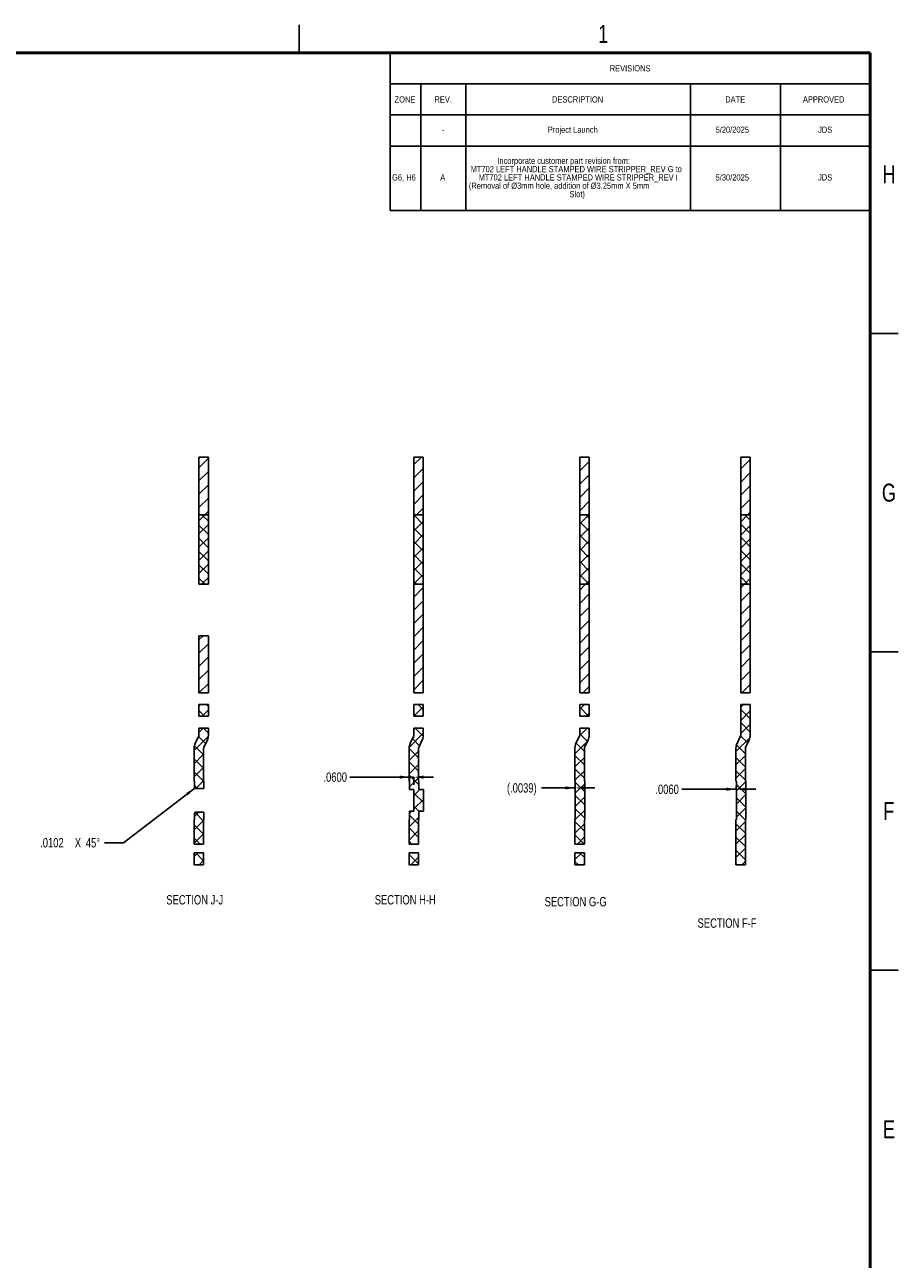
# Model space of a CAD drawing. Header units: inches. Extents: x -122 to 123, y -201 to 75.
# Tile 190 of 191: x 6 to 17, y 58 to 75. Entities that reach past the tile are written whole.
import ezdxf

# ---------------------------------------------------------------- set-up
doc = ezdxf.new("R2010")
doc.units = ezdxf.units.IN
doc.header["$MEASUREMENT"] = 0
doc.header["$PDSIZE"] = -1
doc.linetypes.add('PHANTOM', pattern=[0.5, 0.25, -0.05, 0.05, -0.05, 0.05, -0.05])
doc.layers.add('DIMENSIONS', color=171, linetype='Continuous')
doc.layers.add('REVISION', color=1, linetype='Continuous')
doc.layers.add('SECTION_VIEWS', color=7, linetype='PHANTOM', lineweight=35)
doc.styles.add('SLDTEXTSTYLE0', font='TXT', dxfattribs={"width": 0.75})
doc.dimstyles.new('SLDDIMSTYLE1', dxfattribs={"dimtxt": 0.125, "dimasz": 0.13, "dimexe": 0, "dimexo": 0.0625, "dimgap": 0.03125, "dimtad": 0, "dimtih": 1, "dimtoh": 1, "dimdec": 4, "dimrnd": 1e-09, "dimzin": 4, "dimdsep": 46, "dimtxsty": 'SLDTEXTSTYLE0', "dimsah": 1, "dimcen": 0.09, "dimadec": 0, "dimazin": 1, "dimtfac": 1, "dimtdec": 4, "dimtmove": 0, "dimatfit": 0, "dimfxl": 1, "dimfrac": 2, "dimtolj": 1, "dimtzin": 12, "dimarcsym": 0})
doc.dimstyles.new('SLDDIMSTYLE6', dxfattribs={"dimtxt": 0.125, "dimasz": 0.13, "dimexe": 0, "dimexo": 0.0625, "dimgap": 0.03125, "dimtad": 0, "dimtih": 1, "dimtoh": 1, "dimdec": 4, "dimrnd": 1e-09, "dimzin": 12, "dimdsep": 46, "dimtxsty": 'SLDTEXTSTYLE0', "dimsah": 1, "dimcen": 0.09, "dimadec": 0, "dimazin": 3, "dimtfac": 1, "dimtdec": 4, "dimtmove": 0, "dimatfit": 0, "dimfxl": 1, "dimfrac": 2, "dimtolj": 1, "dimtzin": 12, "dimarcsym": 0})
pattern_1 = [(45, (-47.69604, 40.83823), (-0.08838835, 0.08838835), [])]
pattern_2 = [(135, (-47.69604, 40.83823), (-0.08838835, -0.08838835), [])]

# ---------------------------------------------------------------- blocks, each defined once
blk = doc.blocks.new('SW_TABLEANNOTATION_0')
at = {"layer": 'REVISION', "color": 0}
for p, q in [((0, 0), (0, -0.415)), ((0, 0), (0.41, 0)), ((0.41, 0), (1.01, 0)), ((1.01, 0), (4.01, 0)), ((4.01, 0), (5.21, 0)), ((5.21, 0), (6.41, 0)), ((6.41, 0), (6.41, -0.415)), ((0, -0.415), (0, -0.83)), ((0, -0.415), (0.41, -0.415)), ((0.41, -0.415), (0.41, -0.83)), ((0.41, -0.415), (1.01, -0.415)), ((1.01, -0.415), (1.01, -0.83)), ((1.01, -0.415), (4.01, -0.415)), ((4.01, -0.415), (4.01, -0.83)), ((4.01, -0.415), (5.21, -0.415)), ((5.21, -0.415), (5.21, -0.83)), ((5.21, -0.415), (6.41, -0.415)), ((6.41, -0.415), (6.41, -0.83)), ((0, -0.83), (0.41, -0.83)), ((0, -0.83), (0, -1.245)), ((0.41, -0.83), (1.01, -0.83)), ((0.41, -0.83), (0.41, -1.245)), ((1.01, -0.83), (4.01, -0.83)), ((1.01, -0.83), (1.01, -1.245)), ((4.01, -0.83), (5.21, -0.83)), ((4.01, -0.83), (4.01, -1.245)), ((5.21, -0.83), (6.41, -0.83)), ((5.21, -0.83), (5.21, -1.245)), ((6.41, -0.83), (6.41, -1.245)), ((0, -1.245), (0, -2.104)), ((0, -1.245), (0.41, -1.245)), ((0.41, -1.245), (0.41, -2.104)), ((0.41, -1.245), (1.01, -1.245)), ((1.01, -1.245), (1.01, -2.104)), ((1.01, -1.245), (4.01, -1.245)), ((4.01, -1.245), (4.01, -2.104)), ((4.01, -1.245), (5.21, -1.245)), ((5.21, -1.245), (5.21, -2.104)), ((5.21, -1.245), (6.41, -1.245)), ((6.41, -1.245), (6.41, -2.104)), ((0, -2.104), (0.41, -2.104)), ((0.41, -2.104), (1.01, -2.104)), ((1.01, -2.104), (4.01, -2.104)), ((4.01, -2.104), (5.21, -2.104)), ((5.21, -2.104), (6.41, -2.104))]:
    blk.add_line(p, q, dxfattribs=at)
at = {"layer": 'REVISION', "color": 0, "attachment_point": 1, "style": 'SLDTEXTSTYLE0'}
for s, insert, char_height in [('REVISIONS', (2.932, -0.166), 0.0833), ('ZONE', (0.059, -0.581), 0.0833), ('REV.', (0.592, -0.581), 0.0833), ('DESCRIPTION', (2.161, -0.581), 0.08333), ('DATE', (4.474, -0.581), 0.0833), ('APPROVED', (5.511, -0.581), 0.0833), ('Project Launch', (2.105, -0.985), 0.08333), ('5/20/2025', (4.346, -0.985), 0.0833), ('JDS', (5.714, -0.985), 0.0833), ('-', (0.691, -0.985), 0.0833), ('Incorporate customer part revision from:', (1.431, -1.4), 0.08333), ('G6, H6', (0.026, -1.622), 0.0833), ('A', (0.669, -1.622), 0.0833), ('MT702 LEFT HANDLE STAMPED WIRE STRIPPER_REV G to', (1.074, -1.511), 0.08333), ('MT702 LEFT HANDLE STAMPED WIRE STRIPPER_REV I', (1.181, -1.622), 0.08333), ('5/30/2025', (4.346, -1.622), 0.0833), ('JDS', (5.714, -1.622), 0.0833), ('(Removal of Ø3mm hole, addition of Ø3.25mm X 5mm', (1.051, -1.733), 0.08333), ('Slot)', (2.395, -1.845), 0.0833)]:
    blk.add_mtext(s, dxfattribs=dict(at, insert=insert, char_height=char_height))
blk = doc.blocks.new('_D_22')
at = {"layer": 'Defpoints', "color": 0}
for p in [(12.862, 64.613), (12.866, 64.613), (12.866, 64.524), (12.866, 64.524)]:
    blk.add_point(p, dxfattribs=at)
at = {"layer": 'DIMENSIONS', "color": 0, "lineweight": -2}
for p, q in [((12.862, 64.524), (12.417, 64.524)), ((12.732, 64.524), (12.602, 64.524)), ((12.862, 64.55), (12.862, 64.524)), ((12.862, 64.524), (12.866, 64.524)), ((12.866, 64.524), (12.862, 64.524)), ((12.866, 64.55), (12.866, 64.524)), ((12.996, 64.524), (13.126, 64.524))]:
    blk.add_line(p, q, dxfattribs=at)
at = {"layer": 'DIMENSIONS', "color": 0}
for points in [[(12.732, 64.502), (12.732, 64.545), (12.862, 64.524)], [(12.996, 64.545), (12.996, 64.502), (12.866, 64.524)]]:
    blk.add_solid(points, dxfattribs=at)
at = {"layer": 'DIMENSIONS', "color": 0, "insert": (12.152, 64.586), "char_height": 0.125, "attachment_point": 2, "style": 'SLDTEXTSTYLE0'}
blk.add_mtext('\\A1;(.0039)', dxfattribs=at)
blk = doc.blocks.new('_D_23')
at = {"layer": 'Defpoints', "color": 0}
for p in [(10.652, 64.668), (10.652, 64.668), (10.652, 64.5), (10.712, 64.5)]:
    blk.add_point(p, dxfattribs=at)
at = {"layer": 'DIMENSIONS', "color": 0, "lineweight": -2}
for p, q in [((10.652, 64.668), (9.856, 64.668)), ((10.522, 64.668), (10.392, 64.668)), ((10.652, 64.563), (10.652, 64.668)), ((10.712, 64.668), (10.652, 64.668)), ((10.652, 64.668), (10.712, 64.668)), ((10.712, 64.563), (10.712, 64.668)), ((10.842, 64.668), (10.972, 64.668))]:
    blk.add_line(p, q, dxfattribs=at)
at = {"layer": 'DIMENSIONS', "color": 0}
for points in [[(10.522, 64.646), (10.522, 64.689), (10.652, 64.668)], [(10.842, 64.689), (10.842, 64.646), (10.712, 64.668)]]:
    blk.add_solid(points, dxfattribs=at)
at = {"layer": 'DIMENSIONS', "color": 0, "insert": (9.661, 64.73), "char_height": 0.125, "attachment_point": 2, "style": 'SLDTEXTSTYLE0'}
blk.add_mtext('\\A1;.0600', dxfattribs=at)
blk = doc.blocks.new('SW_CHAMFER_DIMENSION_0')
at = {"layer": 'DIMENSIONS', "color": 0}
for p, q in [((2.066, 0.827), (1.111, 0.099)), ((1.111, 0.099), (0.861, 0.099))]:
    blk.add_line(p, q, dxfattribs=at)
blk.add_solid([(2.066, 0.827), (1.951, 0.765), (1.975, 0.733)], dxfattribs=at)
at = {"layer": 'DIMENSIONS', "color": 0, "char_height": 0.125, "attachment_point": 1, "style": 'SLDTEXTSTYLE0'}
for s, insert in [('45°', (0.61, 0.161)), ('.0102', (0, 0.161)), ('X', (0.462, 0.161))]:
    blk.add_mtext(s, dxfattribs=dict(at, insert=insert))
blk = doc.blocks.new('_D_44')
at = {"layer": 'Defpoints', "color": 0}
for p in [(15.012, 64.613), (15.018, 64.613), (15.018, 64.506), (15.018, 64.506)]:
    blk.add_point(p, dxfattribs=at)
at = {"layer": 'DIMENSIONS', "color": 0, "lineweight": -2}
for p, q in [((15.012, 64.506), (14.287, 64.506)), ((14.882, 64.506), (14.752, 64.506)), ((15.012, 64.55), (15.012, 64.506)), ((15.012, 64.506), (15.018, 64.506)), ((15.018, 64.506), (15.012, 64.506)), ((15.018, 64.55), (15.018, 64.506)), ((15.148, 64.506), (15.278, 64.506))]:
    blk.add_line(p, q, dxfattribs=at)
at = {"layer": 'DIMENSIONS', "color": 0}
for points in [[(14.882, 64.484), (14.882, 64.528), (15.012, 64.506)], [(15.148, 64.528), (15.148, 64.484), (15.018, 64.506)]]:
    blk.add_solid(points, dxfattribs=at)
at = {"layer": 'DIMENSIONS', "color": 0, "insert": (14.092, 64.568), "char_height": 0.125, "attachment_point": 2, "style": 'SLDTEXTSTYLE0'}
blk.add_mtext('\\A1;.0060', dxfattribs=at)

msp = doc.modelspace()

# ---------------------------------------------------------------- hatches: boundary and pattern name
at = {"layer": 'SECTION_VIEWS', "linetype": 'Continuous', "lineweight": 18}
h = msp.add_hatch(dxfattribs=at)
h.set_pattern_fill('ANSI31', color=256, style=0)
h.set_pattern_definition(pattern_1)
h.paths.add_polyline_path([(7.96707, 68.94037), (7.84108, 68.94037), (7.84108, 68.16923), (7.96707, 68.16923)], flags=0)
h = msp.add_hatch(dxfattribs=at)
h.set_pattern_fill('ANSI31', color=256, style=0)
h.set_pattern_definition(pattern_1)
h.paths.add_polyline_path([(10.8369, 68.16923), (10.8369, 68.94037), (10.71092, 68.94037), (10.71092, 68.16923)], flags=0)
h = msp.add_hatch(dxfattribs=at)
h.set_pattern_fill('ANSI31', color=256, style=0)
h.set_pattern_definition(pattern_1)
h.paths.add_polyline_path([(13.05063, 68.16923), (13.05063, 68.94037), (12.92464, 68.94037), (12.92464, 68.16923)], flags=0)
h = msp.add_hatch(dxfattribs=at)
h.set_pattern_fill('ANSI31', color=256, style=0)
h.set_pattern_definition(pattern_1)
h.paths.add_polyline_path([(15.20072, 68.16923), (15.20072, 68.94037), (15.07473, 68.94037), (15.07473, 68.16923)], flags=0)
h = msp.add_hatch(dxfattribs=at)
h.set_pattern_fill('ANSI31', color=256, angle=90, style=0)
h.set_pattern_definition(pattern_2)
h.paths.add_polyline_path([(7.84108, 67.24288), (7.96707, 67.24288), (7.96707, 68.16923), (7.84108, 68.16923)], flags=0)
h = msp.add_hatch(dxfattribs=at)
h.set_pattern_fill('ANSI31', color=256, style=0)
h.set_pattern_definition(pattern_1)
h.paths.add_polyline_path([(7.84108, 67.24288), (7.96707, 67.24288), (7.96707, 68.16923), (7.84108, 68.16923)], flags=0)
h = msp.add_hatch(dxfattribs=at)
h.set_pattern_fill('ANSI31', color=256, angle=90, style=0)
h.set_pattern_definition(pattern_2)
h.paths.add_polyline_path([(10.71092, 68.16923), (10.71092, 67.24288), (10.8369, 67.24288), (10.8369, 68.16923)], flags=0)
h = msp.add_hatch(dxfattribs=at)
h.set_pattern_fill('ANSI31', color=256, style=0)
h.set_pattern_definition(pattern_1)
h.paths.add_polyline_path([(10.71092, 68.16923), (10.71092, 67.24288), (10.8369, 67.24288), (10.8369, 68.16923)], flags=0)
h = msp.add_hatch(dxfattribs=at)
h.set_pattern_fill('ANSI31', color=256, angle=90, style=0)
h.set_pattern_definition(pattern_2)
h.paths.add_polyline_path([(12.92464, 68.16923), (12.92464, 67.24288), (13.05063, 67.24288), (13.05063, 68.16923)], flags=0)
h = msp.add_hatch(dxfattribs=at)
h.set_pattern_fill('ANSI31', color=256, style=0)
h.set_pattern_definition(pattern_1)
h.paths.add_polyline_path([(12.92464, 68.16923), (12.92464, 67.24288), (13.05063, 67.24288), (13.05063, 68.16923)], flags=0)
h = msp.add_hatch(dxfattribs=at)
h.set_pattern_fill('ANSI31', color=256, angle=90, style=0)
h.set_pattern_definition(pattern_2)
h.paths.add_polyline_path([(15.07473, 68.16923), (15.07473, 67.24288), (15.20072, 67.24288), (15.20072, 68.16923)], flags=0)
h = msp.add_hatch(dxfattribs=at)
h.set_pattern_fill('ANSI31', color=256, style=0)
h.set_pattern_definition(pattern_1)
h.paths.add_polyline_path([(15.07473, 68.16923), (15.07473, 67.24288), (15.20072, 67.24288), (15.20072, 68.16923)], flags=0)
h = msp.add_hatch(dxfattribs=at)
h.set_pattern_fill('ANSI31', color=256, style=0)
h.set_pattern_definition(pattern_1)
h.paths.add_polyline_path([(10.8369, 67.24288), (10.71092, 67.24288), (10.71092, 65.79225), (10.8369, 65.79225)], flags=0)
h = msp.add_hatch(dxfattribs=at)
h.set_pattern_fill('ANSI31', color=256, style=0)
h.set_pattern_definition(pattern_1)
h.paths.add_polyline_path([(13.05063, 67.24288), (12.92464, 67.24288), (12.92464, 65.79225), (13.05063, 65.79225)], flags=0)
h = msp.add_hatch(dxfattribs=at)
h.set_pattern_fill('ANSI31', color=256, style=0)
h.set_pattern_definition(pattern_1)
h.paths.add_polyline_path([(15.20072, 67.24288), (15.07473, 67.24288), (15.07473, 65.79225), (15.20072, 65.79225)], flags=0)
h = msp.add_hatch(dxfattribs=at)
h.set_pattern_fill('ANSI31', color=256, style=0)
h.set_pattern_definition(pattern_1)
h.paths.add_polyline_path([(7.84108, 66.55524), (7.84108, 65.79225), (7.96707, 65.79225), (7.96707, 66.55524)], flags=0)
h = msp.add_hatch(dxfattribs=at)
h.set_pattern_fill('ANSI31', color=256, style=0)
h.set_pattern_definition(pattern_1)
h.paths.add_polyline_path([(7.96707, 65.48182), (7.96707, 65.63711), (7.84108, 65.63711), (7.84108, 65.48182)], flags=0)
h = msp.add_hatch(dxfattribs=at)
h.set_pattern_fill('ANSI31', color=256, angle=90, style=0)
h.set_pattern_definition(pattern_2)
h.paths.add_polyline_path([(7.96707, 65.48182), (7.96707, 65.63711), (7.84108, 65.63711), (7.84108, 65.48182)], flags=0)
h = msp.add_hatch(dxfattribs=at)
h.set_pattern_fill('ANSI31', color=256, style=0)
h.set_pattern_definition(pattern_1)
h.paths.add_polyline_path([(10.8369, 65.63711), (10.71092, 65.63711), (10.71092, 65.48182), (10.8369, 65.48182)], flags=0)
h = msp.add_hatch(dxfattribs=at)
h.set_pattern_fill('ANSI31', color=256, angle=90, style=0)
h.set_pattern_definition(pattern_2)
h.paths.add_polyline_path([(10.8369, 65.63711), (10.71092, 65.63711), (10.71092, 65.48182), (10.8369, 65.48182)], flags=0)
h = msp.add_hatch(dxfattribs=at)
h.set_pattern_fill('ANSI31', color=256, style=0)
h.set_pattern_definition(pattern_1)
h.paths.add_polyline_path([(13.05063, 65.63711), (12.92464, 65.63711), (12.92464, 65.48182), (13.05063, 65.48182)], flags=0)
h = msp.add_hatch(dxfattribs=at)
h.set_pattern_fill('ANSI31', color=256, angle=90, style=0)
h.set_pattern_definition(pattern_2)
h.paths.add_polyline_path([(13.05063, 65.63711), (12.92464, 65.63711), (12.92464, 65.48182), (13.05063, 65.48182)], flags=0)
h = msp.add_hatch(dxfattribs=at)
h.set_pattern_fill('ANSI31', color=256, style=0)
h.set_pattern_definition(pattern_1)
edge = h.paths.add_edge_path(flags=0)
edge.add_line((15.01174, 65.05569), (15.01174, 64.61275))
edge.add_line((15.01174, 64.61275), (15.01774, 64.61275))
edge.add_line((15.01774, 64.61275), (15.01774, 64.10094))
edge.add_line((15.01774, 64.10094), (15.01174, 64.10094))
edge.add_line((15.01174, 64.10094), (15.01174, 63.49729))
edge.add_line((15.01174, 63.49729), (15.13773, 63.49729))
edge.add_line((15.13773, 63.49729), (15.13773, 64.10094))
edge.add_line((15.13773, 64.10094), (15.14373, 64.10094))
edge.add_line((15.14373, 64.10094), (15.14373, 64.61275))
edge.add_line((15.14373, 64.61275), (15.13773, 64.61275))
edge.add_line((15.13773, 64.61275), (15.13773, 65.05569))
edge.add_arc((15.15741, 65.05569), 0.01969, 155, 180, ccw=False)
edge.add_line((15.13957, 65.06401), (15.18707, 65.16586))
edge.add_arc((15.05505, 65.22742), 0.14567, 335, 360)
edge.add_line((15.20072, 65.22742), (15.20072, 65.63711))
edge.add_line((15.20072, 65.63711), (15.07473, 65.63711))
edge.add_line((15.07473, 65.63711), (15.07473, 65.22742))
edge.add_arc((15.05505, 65.22742), 0.01969, 335, 360, ccw=False)
edge.add_line((15.07289, 65.2191), (15.02539, 65.11725))
edge.add_arc((15.15741, 65.05569), 0.14567, 155, 180)
h = msp.add_hatch(dxfattribs=at)
h.set_pattern_fill('ANSI31', color=256, angle=90, style=0)
h.set_pattern_definition(pattern_2)
edge = h.paths.add_edge_path(flags=0)
edge.add_line((15.01174, 65.05569), (15.01174, 64.61275))
edge.add_line((15.01174, 64.61275), (15.01774, 64.61275))
edge.add_line((15.01774, 64.61275), (15.01774, 64.10094))
edge.add_line((15.01774, 64.10094), (15.01174, 64.10094))
edge.add_line((15.01174, 64.10094), (15.01174, 63.49729))
edge.add_line((15.01174, 63.49729), (15.13773, 63.49729))
edge.add_line((15.13773, 63.49729), (15.13773, 64.10094))
edge.add_line((15.13773, 64.10094), (15.14373, 64.10094))
edge.add_line((15.14373, 64.10094), (15.14373, 64.61275))
edge.add_line((15.14373, 64.61275), (15.13773, 64.61275))
edge.add_line((15.13773, 64.61275), (15.13773, 65.05569))
edge.add_arc((15.15741, 65.05569), 0.01969, 155, 180, ccw=False)
edge.add_line((15.13957, 65.06401), (15.18707, 65.16586))
edge.add_arc((15.05505, 65.22742), 0.14567, 335, 360)
edge.add_line((15.20072, 65.22742), (15.20072, 65.63711))
edge.add_line((15.20072, 65.63711), (15.07473, 65.63711))
edge.add_line((15.07473, 65.63711), (15.07473, 65.22742))
edge.add_arc((15.05505, 65.22742), 0.01969, 335, 360, ccw=False)
edge.add_line((15.07289, 65.2191), (15.02539, 65.11725))
edge.add_arc((15.15741, 65.05569), 0.14567, 155, 180)
h = msp.add_hatch(dxfattribs=at)
h.set_pattern_fill('ANSI31', color=256, style=0)
h.set_pattern_definition(pattern_1)
edge = h.paths.add_edge_path(flags=0)
edge.add_arc((7.8214, 65.22742), 0.01969, 335, 360, ccw=False)
edge.add_line((7.83924, 65.2191), (7.79175, 65.11725))
edge.add_arc((7.92377, 65.05569), 0.14567, 155, 180)
edge.add_line((7.7781, 65.05569), (7.7781, 64.61275))
edge.add_line((7.7781, 64.61275), (7.78203, 64.61275))
edge.add_line((7.78203, 64.61275), (7.78203, 64.52544))
edge.add_line((7.78203, 64.52544), (7.79225, 64.51523))
edge.add_line((7.79225, 64.51523), (7.90802, 64.51523))
edge.add_line((7.90802, 64.51523), (7.90802, 64.61275))
edge.add_line((7.90802, 64.61275), (7.90408, 64.61275))
edge.add_line((7.90408, 64.61275), (7.90408, 65.05569))
edge.add_arc((7.92377, 65.05569), 0.01969, 155, 180, ccw=False)
edge.add_line((7.90593, 65.06401), (7.95342, 65.16586))
edge.add_arc((7.8214, 65.22742), 0.14567, 335, 360)
edge.add_line((7.96707, 65.22742), (7.96707, 65.32125))
edge.add_line((7.96707, 65.32125), (7.84108, 65.32125))
edge.add_line((7.84108, 65.32125), (7.84108, 65.22742))
h = msp.add_hatch(dxfattribs=at)
h.set_pattern_fill('ANSI31', color=256, angle=90, style=0)
h.set_pattern_definition(pattern_2)
edge = h.paths.add_edge_path(flags=0)
edge.add_arc((7.8214, 65.22742), 0.01969, 335, 360, ccw=False)
edge.add_line((7.83924, 65.2191), (7.79175, 65.11725))
edge.add_arc((7.92377, 65.05569), 0.14567, 155, 180)
edge.add_line((7.7781, 65.05569), (7.7781, 64.61275))
edge.add_line((7.7781, 64.61275), (7.78203, 64.61275))
edge.add_line((7.78203, 64.61275), (7.78203, 64.52544))
edge.add_line((7.78203, 64.52544), (7.79225, 64.51523))
edge.add_line((7.79225, 64.51523), (7.90802, 64.51523))
edge.add_line((7.90802, 64.51523), (7.90802, 64.61275))
edge.add_line((7.90802, 64.61275), (7.90408, 64.61275))
edge.add_line((7.90408, 64.61275), (7.90408, 65.05569))
edge.add_arc((7.92377, 65.05569), 0.01969, 155, 180, ccw=False)
edge.add_line((7.90593, 65.06401), (7.95342, 65.16586))
edge.add_arc((7.8214, 65.22742), 0.14567, 335, 360)
edge.add_line((7.96707, 65.22742), (7.96707, 65.32125))
edge.add_line((7.96707, 65.32125), (7.84108, 65.32125))
edge.add_line((7.84108, 65.32125), (7.84108, 65.22742))
h = msp.add_hatch(dxfattribs=at)
h.set_pattern_fill('ANSI31', color=256, style=0)
h.set_pattern_definition(pattern_1)
edge = h.paths.add_edge_path(flags=0)
edge.add_line((10.77785, 64.61275), (10.77392, 64.61275))
edge.add_line((10.77392, 64.61275), (10.77392, 65.05569))
edge.add_arc((10.7936, 65.05569), 0.01969, 155, 180, ccw=False)
edge.add_line((10.77576, 65.06401), (10.82326, 65.16586))
edge.add_arc((10.69123, 65.22742), 0.14567, 335, 360)
edge.add_line((10.8369, 65.22742), (10.8369, 65.32125))
edge.add_line((10.8369, 65.32125), (10.71092, 65.32125))
edge.add_line((10.71092, 65.32125), (10.71092, 65.22742))
edge.add_arc((10.69123, 65.22742), 0.01969, 335, 360, ccw=False)
edge.add_line((10.70908, 65.2191), (10.66158, 65.11725))
edge.add_arc((10.7936, 65.05569), 0.14567, 155, 180)
edge.add_line((10.64793, 65.05569), (10.64793, 64.61275))
edge.add_line((10.64793, 64.61275), (10.65187, 64.61275))
edge.add_line((10.65187, 64.61275), (10.65187, 64.50023))
edge.add_line((10.65187, 64.50023), (10.71187, 64.50023))
edge.add_line((10.71187, 64.50023), (10.71187, 64.21347))
edge.add_line((10.71187, 64.21347), (10.65187, 64.21347))
edge.add_line((10.65187, 64.21347), (10.65187, 64.10094))
edge.add_line((10.65187, 64.10094), (10.64793, 64.10094))
edge.add_line((10.64793, 64.10094), (10.64793, 63.77448))
edge.add_line((10.64793, 63.77448), (10.77392, 63.77448))
edge.add_line((10.77392, 63.77448), (10.77392, 64.10094))
edge.add_line((10.77392, 64.10094), (10.77785, 64.10094))
edge.add_line((10.77785, 64.10094), (10.77785, 64.21347))
edge.add_line((10.77785, 64.21347), (10.83785, 64.21347))
edge.add_line((10.83785, 64.21347), (10.83785, 64.50023))
edge.add_line((10.83785, 64.50023), (10.77785, 64.50023))
edge.add_line((10.77785, 64.50023), (10.77785, 64.61275))
h = msp.add_hatch(dxfattribs=at)
h.set_pattern_fill('ANSI31', color=256, angle=90, style=0)
h.set_pattern_definition(pattern_2)
edge = h.paths.add_edge_path(flags=0)
edge.add_line((10.77785, 64.61275), (10.77392, 64.61275))
edge.add_line((10.77392, 64.61275), (10.77392, 65.05569))
edge.add_arc((10.7936, 65.05569), 0.01969, 155, 180, ccw=False)
edge.add_line((10.77576, 65.06401), (10.82326, 65.16586))
edge.add_arc((10.69123, 65.22742), 0.14567, 335, 360)
edge.add_line((10.8369, 65.22742), (10.8369, 65.32125))
edge.add_line((10.8369, 65.32125), (10.71092, 65.32125))
edge.add_line((10.71092, 65.32125), (10.71092, 65.22742))
edge.add_arc((10.69123, 65.22742), 0.01969, 335, 360, ccw=False)
edge.add_line((10.70908, 65.2191), (10.66158, 65.11725))
edge.add_arc((10.7936, 65.05569), 0.14567, 155, 180)
edge.add_line((10.64793, 65.05569), (10.64793, 64.61275))
edge.add_line((10.64793, 64.61275), (10.65187, 64.61275))
edge.add_line((10.65187, 64.61275), (10.65187, 64.50023))
edge.add_line((10.65187, 64.50023), (10.71187, 64.50023))
edge.add_line((10.71187, 64.50023), (10.71187, 64.21347))
edge.add_line((10.71187, 64.21347), (10.65187, 64.21347))
edge.add_line((10.65187, 64.21347), (10.65187, 64.10094))
edge.add_line((10.65187, 64.10094), (10.64793, 64.10094))
edge.add_line((10.64793, 64.10094), (10.64793, 63.77448))
edge.add_line((10.64793, 63.77448), (10.77392, 63.77448))
edge.add_line((10.77392, 63.77448), (10.77392, 64.10094))
edge.add_line((10.77392, 64.10094), (10.77785, 64.10094))
edge.add_line((10.77785, 64.10094), (10.77785, 64.21347))
edge.add_line((10.77785, 64.21347), (10.83785, 64.21347))
edge.add_line((10.83785, 64.21347), (10.83785, 64.50023))
edge.add_line((10.83785, 64.50023), (10.77785, 64.50023))
edge.add_line((10.77785, 64.50023), (10.77785, 64.61275))
h = msp.add_hatch(dxfattribs=at)
h.set_pattern_fill('ANSI31', color=256, style=0)
h.set_pattern_definition(pattern_1)
edge = h.paths.add_edge_path(flags=0)
edge.add_line((12.86166, 65.05569), (12.86166, 64.61275))
edge.add_line((12.86166, 64.61275), (12.86559, 64.61275))
edge.add_line((12.86559, 64.61275), (12.86559, 64.10094))
edge.add_line((12.86559, 64.10094), (12.86166, 64.10094))
edge.add_line((12.86166, 64.10094), (12.86166, 63.77448))
edge.add_line((12.86166, 63.77448), (12.98764, 63.77448))
edge.add_line((12.98764, 63.77448), (12.98764, 64.10094))
edge.add_line((12.98764, 64.10094), (12.99158, 64.10094))
edge.add_line((12.99158, 64.10094), (12.99158, 64.61275))
edge.add_line((12.99158, 64.61275), (12.98764, 64.61275))
edge.add_line((12.98764, 64.61275), (12.98764, 65.05569))
edge.add_arc((13.00733, 65.05569), 0.01969, 155, 180, ccw=False)
edge.add_line((12.98949, 65.06401), (13.03698, 65.16586))
edge.add_arc((12.90496, 65.22742), 0.14567, 335, 360)
edge.add_line((13.05063, 65.22742), (13.05063, 65.32125))
edge.add_line((13.05063, 65.32125), (12.92464, 65.32125))
edge.add_line((12.92464, 65.32125), (12.92464, 65.22742))
edge.add_arc((12.90496, 65.22742), 0.01969, 335, 360, ccw=False)
edge.add_line((12.9228, 65.2191), (12.87531, 65.11725))
edge.add_arc((13.00733, 65.05569), 0.14567, 155, 180)
h = msp.add_hatch(dxfattribs=at)
h.set_pattern_fill('ANSI31', color=256, angle=90, style=0)
h.set_pattern_definition(pattern_2)
edge = h.paths.add_edge_path(flags=0)
edge.add_line((12.86166, 65.05569), (12.86166, 64.61275))
edge.add_line((12.86166, 64.61275), (12.86559, 64.61275))
edge.add_line((12.86559, 64.61275), (12.86559, 64.10094))
edge.add_line((12.86559, 64.10094), (12.86166, 64.10094))
edge.add_line((12.86166, 64.10094), (12.86166, 63.77448))
edge.add_line((12.86166, 63.77448), (12.98764, 63.77448))
edge.add_line((12.98764, 63.77448), (12.98764, 64.10094))
edge.add_line((12.98764, 64.10094), (12.99158, 64.10094))
edge.add_line((12.99158, 64.10094), (12.99158, 64.61275))
edge.add_line((12.99158, 64.61275), (12.98764, 64.61275))
edge.add_line((12.98764, 64.61275), (12.98764, 65.05569))
edge.add_arc((13.00733, 65.05569), 0.01969, 155, 180, ccw=False)
edge.add_line((12.98949, 65.06401), (13.03698, 65.16586))
edge.add_arc((12.90496, 65.22742), 0.14567, 335, 360)
edge.add_line((13.05063, 65.22742), (13.05063, 65.32125))
edge.add_line((13.05063, 65.32125), (12.92464, 65.32125))
edge.add_line((12.92464, 65.32125), (12.92464, 65.22742))
edge.add_arc((12.90496, 65.22742), 0.01969, 335, 360, ccw=False)
edge.add_line((12.9228, 65.2191), (12.87531, 65.11725))
edge.add_arc((13.00733, 65.05569), 0.14567, 155, 180)
h = msp.add_hatch(dxfattribs=at)
h.set_pattern_fill('ANSI31', color=256, style=0)
h.set_pattern_definition(pattern_1)
h.paths.add_polyline_path([(7.79225, 64.19847), (7.78203, 64.18825), (7.78203, 64.10094), (7.7781, 64.10094), (7.7781, 63.77448), (7.90408, 63.77448), (7.90408, 64.10094), (7.90802, 64.10094), (7.90802, 64.19847)], flags=0)
h = msp.add_hatch(dxfattribs=at)
h.set_pattern_fill('ANSI31', color=256, angle=90, style=0)
h.set_pattern_definition(pattern_2)
h.paths.add_polyline_path([(7.79225, 64.19847), (7.78203, 64.18825), (7.78203, 64.10094), (7.7781, 64.10094), (7.7781, 63.77448), (7.90408, 63.77448), (7.90408, 64.10094), (7.90802, 64.10094), (7.90802, 64.19847)], flags=0)
h = msp.add_hatch(dxfattribs=at)
h.set_pattern_fill('ANSI31', color=256, style=0)
h.set_pattern_definition(pattern_1)
h.paths.add_polyline_path([(7.90408, 63.65647), (7.7781, 63.65647), (7.7781, 63.49729), (7.90408, 63.49729)], flags=0)
h = msp.add_hatch(dxfattribs=at)
h.set_pattern_fill('ANSI31', color=256, angle=90, style=0)
h.set_pattern_definition(pattern_2)
h.paths.add_polyline_path([(7.90408, 63.65647), (7.7781, 63.65647), (7.7781, 63.49729), (7.90408, 63.49729)], flags=0)
h = msp.add_hatch(dxfattribs=at)
h.set_pattern_fill('ANSI31', color=256, style=0)
h.set_pattern_definition(pattern_1)
h.paths.add_polyline_path([(10.64793, 63.65647), (10.64793, 63.49729), (10.77392, 63.49729), (10.77392, 63.65647)], flags=0)
h = msp.add_hatch(dxfattribs=at)
h.set_pattern_fill('ANSI31', color=256, angle=90, style=0)
h.set_pattern_definition(pattern_2)
h.paths.add_polyline_path([(10.64793, 63.65647), (10.64793, 63.49729), (10.77392, 63.49729), (10.77392, 63.65647)], flags=0)
h = msp.add_hatch(dxfattribs=at)
h.set_pattern_fill('ANSI31', color=256, style=0)
h.set_pattern_definition(pattern_1)
h.paths.add_polyline_path([(12.86166, 63.65647), (12.86166, 63.49729), (12.98764, 63.49729), (12.98764, 63.65647)], flags=0)
h = msp.add_hatch(dxfattribs=at)
h.set_pattern_fill('ANSI31', color=256, angle=90, style=0)
h.set_pattern_definition(pattern_2)
h.paths.add_polyline_path([(12.86166, 63.65647), (12.86166, 63.49729), (12.98764, 63.49729), (12.98764, 63.65647)], flags=0)

# ---------------------------------------------------------------- linework, layer by layer
at = {"color": 7, "linetype": 'Continuous', "lineweight": 25}
for p, q in [((9.17896, 74.33823), (9.17896, 74.71323)), ((16.80396, 70.58823), (17.17896, 70.58823)), ((7.84108, 68.94037), (7.96707, 68.94037)), ((7.84108, 68.94037), (7.84108, 68.16923)), ((7.96707, 68.94037), (7.96707, 68.16923)), ((10.8369, 68.94037), (10.71092, 68.94037)), ((10.71092, 68.16923), (10.71092, 68.94037)), ((10.8369, 68.16923), (10.8369, 68.94037)), ((13.05063, 68.94037), (12.92464, 68.94037)), ((12.92464, 68.16923), (12.92464, 68.94037)), ((13.05063, 68.16923), (13.05063, 68.94037)), ((15.20072, 68.94037), (15.07473, 68.94037)), ((15.07473, 68.16923), (15.07473, 68.94037)), ((15.20072, 68.16923), (15.20072, 68.94037)), ((7.84108, 68.16923), (7.96707, 68.16923)), ((7.96707, 68.16923), (7.84108, 68.16923)), ((7.84108, 68.16923), (7.84108, 67.24288)), ((7.96707, 68.16923), (7.84108, 68.16923)), ((7.84108, 68.16923), (7.84108, 67.24288)), ((7.96707, 68.16923), (7.96707, 67.24288)), ((7.96707, 68.16923), (7.96707, 67.24288)), ((10.8369, 68.16923), (10.71092, 68.16923)), ((10.71092, 67.24288), (10.71092, 68.16923)), ((10.71092, 68.16923), (10.8369, 68.16923)), ((10.71092, 67.24288), (10.71092, 68.16923)), ((10.71092, 68.16923), (10.8369, 68.16923)), ((10.8369, 67.24288), (10.8369, 68.16923)), ((10.8369, 67.24288), (10.8369, 68.16923)), ((13.05063, 68.16923), (12.92464, 68.16923)), ((12.92464, 67.24288), (12.92464, 68.16923)), ((12.92464, 68.16923), (13.05063, 68.16923)), ((12.92464, 67.24288), (12.92464, 68.16923)), ((12.92464, 68.16923), (13.05063, 68.16923)), ((13.05063, 67.24288), (13.05063, 68.16923)), ((13.05063, 67.24288), (13.05063, 68.16923)), ((15.20072, 68.16923), (15.07473, 68.16923)), ((15.07473, 67.24288), (15.07473, 68.16923)), ((15.07473, 68.16923), (15.20072, 68.16923)), ((15.07473, 67.24288), (15.07473, 68.16923)), ((15.07473, 68.16923), (15.20072, 68.16923)), ((15.20072, 67.24288), (15.20072, 68.16923)), ((15.20072, 67.24288), (15.20072, 68.16923)), ((7.96707, 67.24288), (7.84108, 67.24288)), ((7.96707, 67.24288), (7.84108, 67.24288)), ((10.71092, 67.24288), (10.8369, 67.24288)), ((10.71092, 65.79225), (10.71092, 67.24288)), ((10.71092, 67.24288), (10.8369, 67.24288)), ((10.71092, 67.24288), (10.8369, 67.24288)), ((10.8369, 65.79225), (10.8369, 67.24288)), ((12.92464, 67.24288), (13.05063, 67.24288)), ((12.92464, 65.79225), (12.92464, 67.24288)), ((12.92464, 67.24288), (13.05063, 67.24288)), ((12.92464, 67.24288), (13.05063, 67.24288)), ((13.05063, 65.79225), (13.05063, 67.24288)), ((15.07473, 67.24288), (15.20072, 67.24288)), ((15.07473, 65.79225), (15.07473, 67.24288)), ((15.07473, 67.24288), (15.20072, 67.24288)), ((15.07473, 67.24288), (15.20072, 67.24288)), ((15.20072, 65.79225), (15.20072, 67.24288)), ((7.84108, 66.55524), (7.84108, 65.79225)), ((7.96707, 66.55524), (7.84108, 66.55524)), ((7.96707, 66.55524), (7.96707, 65.79225)), ((16.80396, 66.33823), (17.17896, 66.33823)), ((7.84108, 65.79225), (7.96707, 65.79225)), ((10.8369, 65.79225), (10.71092, 65.79225)), ((13.05063, 65.79225), (12.92464, 65.79225)), ((15.20072, 65.79225), (15.07473, 65.79225)), ((7.96707, 65.63711), (7.84108, 65.63711)), ((7.84108, 65.63711), (7.84108, 65.48182)), ((7.96707, 65.63711), (7.84108, 65.63711)), ((7.84108, 65.63711), (7.84108, 65.48182)), ((7.96707, 65.63711), (7.96707, 65.48182)), ((7.96707, 65.63711), (7.96707, 65.48182)), ((10.71092, 65.63711), (10.8369, 65.63711)), ((10.71092, 65.48182), (10.71092, 65.63711)), ((10.71092, 65.63711), (10.8369, 65.63711)), ((10.71092, 65.48182), (10.71092, 65.63711)), ((10.8369, 65.48182), (10.8369, 65.63711)), ((10.8369, 65.48182), (10.8369, 65.63711)), ((12.92464, 65.63711), (13.05063, 65.63711)), ((12.92464, 65.48182), (12.92464, 65.63711)), ((12.92464, 65.63711), (13.05063, 65.63711)), ((12.92464, 65.48182), (12.92464, 65.63711)), ((13.05063, 65.48182), (13.05063, 65.63711)), ((13.05063, 65.48182), (13.05063, 65.63711)), ((15.07473, 65.63711), (15.20072, 65.63711)), ((15.07473, 65.22742), (15.07473, 65.63711)), ((15.07473, 65.63711), (15.20072, 65.63711)), ((15.07473, 65.22742), (15.07473, 65.63711)), ((15.20072, 65.22742), (15.20072, 65.63711)), ((15.20072, 65.22742), (15.20072, 65.63711)), ((7.96707, 65.48182), (7.84108, 65.48182)), ((7.96707, 65.48182), (7.84108, 65.48182)), ((10.71092, 65.48182), (10.8369, 65.48182)), ((10.71092, 65.48182), (10.8369, 65.48182)), ((12.92464, 65.48182), (13.05063, 65.48182)), ((12.92464, 65.48182), (13.05063, 65.48182)), ((7.84108, 65.32125), (7.96707, 65.32125)), ((7.84108, 65.32125), (7.84108, 65.22742)), ((7.84108, 65.32125), (7.96707, 65.32125)), ((7.84108, 65.32125), (7.84108, 65.22742)), ((7.96707, 65.32125), (7.96707, 65.22742)), ((7.96707, 65.32125), (7.96707, 65.22742)), ((10.8369, 65.32125), (10.71092, 65.32125)), ((10.71092, 65.22742), (10.71092, 65.32125)), ((10.8369, 65.32125), (10.71092, 65.32125)), ((10.71092, 65.22742), (10.71092, 65.32125)), ((10.8369, 65.22742), (10.8369, 65.32125)), ((10.8369, 65.22742), (10.8369, 65.32125)), ((13.05063, 65.32125), (12.92464, 65.32125)), ((12.92464, 65.22742), (12.92464, 65.32125)), ((13.05063, 65.32125), (12.92464, 65.32125)), ((12.92464, 65.22742), (12.92464, 65.32125)), ((13.05063, 65.22742), (13.05063, 65.32125)), ((13.05063, 65.22742), (13.05063, 65.32125)), ((7.83924, 65.2191), (7.79175, 65.11725)), ((7.83924, 65.2191), (7.79175, 65.11725)), ((7.95342, 65.16586), (7.90593, 65.06401)), ((7.95342, 65.16586), (7.90593, 65.06401)), ((10.66158, 65.11725), (10.70908, 65.2191)), ((10.66158, 65.11725), (10.70908, 65.2191)), ((10.77576, 65.06401), (10.82326, 65.16586)), ((10.77576, 65.06401), (10.82326, 65.16586)), ((12.87531, 65.11725), (12.9228, 65.2191)), ((12.87531, 65.11725), (12.9228, 65.2191)), ((12.98949, 65.06401), (13.03698, 65.16586)), ((12.98949, 65.06401), (13.03698, 65.16586)), ((15.02539, 65.11725), (15.07289, 65.2191)), ((15.02539, 65.11725), (15.07289, 65.2191)), ((15.13957, 65.06401), (15.18707, 65.16586)), ((15.13957, 65.06401), (15.18707, 65.16586)), ((7.7781, 65.05569), (7.7781, 64.61275)), ((7.7781, 65.05569), (7.7781, 64.61275)), ((7.90408, 65.05569), (7.90408, 64.61275)), ((7.90408, 65.05569), (7.90408, 64.61275)), ((10.64793, 64.61275), (10.64793, 65.05569)), ((10.64793, 64.61275), (10.64793, 65.05569)), ((10.77392, 64.61275), (10.77392, 65.05569)), ((10.77392, 64.61275), (10.77392, 65.05569)), ((12.86166, 64.61275), (12.86166, 65.05569)), ((12.86166, 64.61275), (12.86166, 65.05569)), ((12.98764, 64.61275), (12.98764, 65.05569)), ((12.98764, 64.61275), (12.98764, 65.05569)), ((15.01174, 64.61275), (15.01174, 65.05569)), ((15.01174, 64.61275), (15.01174, 65.05569)), ((15.13773, 64.61275), (15.13773, 65.05569)), ((15.13773, 64.61275), (15.13773, 65.05569)), ((7.78203, 64.61275), (7.7781, 64.61275)), ((7.78203, 64.61275), (7.7781, 64.61275)), ((7.78203, 64.61275), (7.78203, 64.52544)), ((7.78203, 64.61275), (7.78203, 64.52544)), ((7.78203, 64.52544), (7.79225, 64.51523)), ((7.78203, 64.52544), (7.79225, 64.51523)), ((7.79225, 64.51523), (7.90802, 64.51523)), ((7.79225, 64.51523), (7.90802, 64.51523)), ((7.90408, 64.61275), (7.90802, 64.61275)), ((7.90408, 64.61275), (7.90802, 64.61275)), ((7.90802, 64.51523), (7.90802, 64.61275)), ((7.90802, 64.51523), (7.90802, 64.61275)), ((10.64793, 64.61275), (10.65187, 64.61275)), ((10.64793, 64.61275), (10.65187, 64.61275)), ((10.65187, 64.50023), (10.65187, 64.61275)), ((10.65187, 64.50023), (10.65187, 64.61275)), ((10.71187, 64.50023), (10.65187, 64.50023)), ((10.71187, 64.50023), (10.65187, 64.50023)), ((10.71187, 64.21347), (10.71187, 64.50023)), ((10.71187, 64.21347), (10.71187, 64.50023)), ((10.77785, 64.61275), (10.77392, 64.61275)), ((10.77785, 64.61275), (10.77392, 64.61275)), ((10.77785, 64.61275), (10.77785, 64.50023)), ((10.77785, 64.61275), (10.77785, 64.50023)), ((10.77785, 64.50023), (10.83785, 64.50023)), ((10.77785, 64.50023), (10.83785, 64.50023)), ((10.83785, 64.21347), (10.83785, 64.50023)), ((10.83785, 64.21347), (10.83785, 64.50023)), ((12.86166, 64.61275), (12.86559, 64.61275)), ((12.86166, 64.61275), (12.86559, 64.61275)), ((12.86559, 64.10094), (12.86559, 64.61275)), ((12.86559, 64.10094), (12.86559, 64.61275)), ((12.99158, 64.61275), (12.98764, 64.61275)), ((12.99158, 64.61275), (12.98764, 64.61275)), ((12.99158, 64.61275), (12.99158, 64.10094)), ((12.99158, 64.61275), (12.99158, 64.10094)), ((15.01174, 64.61275), (15.01774, 64.61275)), ((15.01174, 64.61275), (15.01774, 64.61275)), ((15.01774, 64.10094), (15.01774, 64.61275)), ((15.01774, 64.10094), (15.01774, 64.61275)), ((15.14373, 64.61275), (15.13773, 64.61275)), ((15.14373, 64.61275), (15.13773, 64.61275)), ((15.14373, 64.61275), (15.14373, 64.10094)), ((15.14373, 64.61275), (15.14373, 64.10094)), ((7.79225, 64.19847), (7.78203, 64.18825)), ((7.79225, 64.19847), (7.78203, 64.18825)), ((7.78203, 64.18825), (7.78203, 64.10094)), ((7.78203, 64.18825), (7.78203, 64.10094)), ((7.90802, 64.19847), (7.79225, 64.19847)), ((7.90802, 64.19847), (7.79225, 64.19847)), ((7.90802, 64.10094), (7.90802, 64.19847)), ((7.90802, 64.10094), (7.90802, 64.19847)), ((10.65187, 64.21347), (10.71187, 64.21347)), ((10.65187, 64.10094), (10.65187, 64.21347)), ((10.65187, 64.21347), (10.71187, 64.21347)), ((10.65187, 64.10094), (10.65187, 64.21347)), ((10.77785, 64.21347), (10.77785, 64.10094)), ((10.83785, 64.21347), (10.77785, 64.21347)), ((10.77785, 64.21347), (10.77785, 64.10094)), ((10.83785, 64.21347), (10.77785, 64.21347)), ((7.7781, 64.10094), (7.78203, 64.10094)), ((7.7781, 64.10094), (7.7781, 63.77448)), ((7.7781, 64.10094), (7.78203, 64.10094)), ((7.7781, 64.10094), (7.7781, 63.77448)), ((7.90408, 64.10094), (7.90408, 63.77448)), ((7.90802, 64.10094), (7.90408, 64.10094)), ((7.90408, 64.10094), (7.90408, 63.77448)), ((7.90802, 64.10094), (7.90408, 64.10094)), ((10.65187, 64.10094), (10.64793, 64.10094)), ((10.64793, 63.77448), (10.64793, 64.10094)), ((10.65187, 64.10094), (10.64793, 64.10094)), ((10.64793, 63.77448), (10.64793, 64.10094)), ((10.77392, 63.77448), (10.77392, 64.10094)), ((10.77392, 64.10094), (10.77785, 64.10094)), ((10.77392, 63.77448), (10.77392, 64.10094)), ((10.77392, 64.10094), (10.77785, 64.10094)), ((12.86559, 64.10094), (12.86166, 64.10094)), ((12.86166, 63.77448), (12.86166, 64.10094)), ((12.86559, 64.10094), (12.86166, 64.10094)), ((12.86166, 63.77448), (12.86166, 64.10094)), ((12.98764, 63.77448), (12.98764, 64.10094)), ((12.98764, 64.10094), (12.99158, 64.10094)), ((12.98764, 63.77448), (12.98764, 64.10094)), ((12.98764, 64.10094), (12.99158, 64.10094)), ((15.01774, 64.10094), (15.01174, 64.10094)), ((15.01174, 63.49729), (15.01174, 64.10094)), ((15.01774, 64.10094), (15.01174, 64.10094)), ((15.01174, 63.49729), (15.01174, 64.10094)), ((15.13773, 63.49729), (15.13773, 64.10094)), ((15.13773, 64.10094), (15.14373, 64.10094)), ((15.13773, 63.49729), (15.13773, 64.10094)), ((15.13773, 64.10094), (15.14373, 64.10094)), ((7.7781, 63.77448), (7.90408, 63.77448)), ((7.7781, 63.77448), (7.90408, 63.77448)), ((7.90408, 63.65647), (7.7781, 63.65647)), ((7.7781, 63.65647), (7.7781, 63.49729)), ((7.90408, 63.65647), (7.7781, 63.65647)), ((7.7781, 63.65647), (7.7781, 63.49729)), ((7.90408, 63.65647), (7.90408, 63.49729)), ((7.90408, 63.65647), (7.90408, 63.49729)), ((10.77392, 63.77448), (10.64793, 63.77448)), ((10.77392, 63.77448), (10.64793, 63.77448)), ((10.64793, 63.49729), (10.64793, 63.65647)), ((10.64793, 63.65647), (10.77392, 63.65647)), ((10.64793, 63.49729), (10.64793, 63.65647)), ((10.64793, 63.65647), (10.77392, 63.65647)), ((10.77392, 63.49729), (10.77392, 63.65647)), ((10.77392, 63.49729), (10.77392, 63.65647)), ((12.98764, 63.77448), (12.86166, 63.77448)), ((12.98764, 63.77448), (12.86166, 63.77448)), ((12.86166, 63.49729), (12.86166, 63.65647)), ((12.86166, 63.65647), (12.98764, 63.65647)), ((12.86166, 63.49729), (12.86166, 63.65647)), ((12.86166, 63.65647), (12.98764, 63.65647)), ((12.98764, 63.49729), (12.98764, 63.65647)), ((12.98764, 63.49729), (12.98764, 63.65647)), ((7.90408, 63.49729), (7.7781, 63.49729)), ((7.90408, 63.49729), (7.7781, 63.49729)), ((10.64793, 63.49729), (10.77392, 63.49729)), ((10.64793, 63.49729), (10.77392, 63.49729)), ((12.86166, 63.49729), (12.98764, 63.49729)), ((12.86166, 63.49729), (12.98764, 63.49729)), ((15.01174, 63.49729), (15.13773, 63.49729)), ((15.01174, 63.49729), (15.13773, 63.49729)), ((16.80396, 62.08823), (17.17896, 62.08823))]:
    msp.add_line(p, q, dxfattribs=at)
at = {"color": 7, "linetype": 'Continuous', "lineweight": 50}
for p, q in [((-47.19604, 74.33823), (16.80396, 74.33823)), ((16.80396, 74.33823), (16.80396, 41.33823))]:
    msp.add_line(p, q, dxfattribs=at)
at = {"color": 7, "linetype": 'Continuous', "lineweight": 25}
for centre, radius, start, end in [((7.92377, 65.05569), 0.14567, 155, 180), ((7.92377, 65.05569), 0.14567, 155, 180), ((7.8214, 65.22742), 0.01969, 335, 0), ((7.8214, 65.22742), 0.01969, 335, 0), ((7.8214, 65.22742), 0.14567, 335, 0), ((7.8214, 65.22742), 0.14567, 335, 0), ((10.7936, 65.05569), 0.14567, 155, 180), ((10.7936, 65.05569), 0.14567, 155, 180), ((10.69123, 65.22742), 0.01969, 335, 0), ((10.69123, 65.22742), 0.01969, 335, 0), ((10.69123, 65.22742), 0.14567, 335, 0), ((10.69123, 65.22742), 0.14567, 335, 0), ((13.00733, 65.05569), 0.14567, 155, 180), ((13.00733, 65.05569), 0.14567, 155, 180), ((12.90496, 65.22742), 0.01969, 335, 0), ((12.90496, 65.22742), 0.01969, 335, 0), ((12.90496, 65.22742), 0.14567, 335, 0), ((12.90496, 65.22742), 0.14567, 335, 0), ((15.15741, 65.05569), 0.14567, 155, 180), ((15.15741, 65.05569), 0.14567, 155, 180), ((15.05505, 65.22742), 0.01969, 335, 0), ((15.05505, 65.22742), 0.01969, 335, 0), ((15.05505, 65.22742), 0.14567, 335, 0), ((15.05505, 65.22742), 0.14567, 335, 0), ((7.92377, 65.05569), 0.01969, 155, 180), ((7.92377, 65.05569), 0.01969, 155, 180), ((10.7936, 65.05569), 0.01969, 155, 180), ((10.7936, 65.05569), 0.01969, 155, 180), ((13.00733, 65.05569), 0.01969, 155, 180), ((13.00733, 65.05569), 0.01969, 155, 180), ((15.15741, 65.05569), 0.01969, 155, 180), ((15.15741, 65.05569), 0.01969, 155, 180)]:
    msp.add_arc(centre, radius, start, end, dxfattribs=at)

# ---------------------------------------------------------------- block references
at = {"layer": 'DIMENSIONS'}
msp.add_blockref('SW_CHAMFER_DIMENSION_0', (5.72112, 63.69286), dxfattribs=at)
at = {"layer": 'REVISION'}
msp.add_blockref('SW_TABLEANNOTATION_0', (10.39403, 74.33823), dxfattribs=at)

# ---------------------------------------------------------------- texts
at = {"color": 7, "linetype": 'Continuous', "lineweight": 0, "char_height": 0.24, "attachment_point": 2, "style": 'SLDTEXTSTYLE0'}
for s, insert in [('1', (13.23905, 74.71081)), ('H', (17.05338, 72.83581)), ('G', (17.05321, 68.58581)), ('F', (17.05146, 64.33581)), ('E', (17.05438, 60.08581))]:
    msp.add_mtext(s, dxfattribs=dict(at, insert=insert))
at = {"layer": 'SECTION_VIEWS', "char_height": 0.125, "attachment_point": 2, "style": 'SLDTEXTSTYLE0'}
for s, insert in [('SECTION J-J', (7.78471, 63.09232)), ('SECTION H-H', (10.5958, 63.09245)), ('SECTION G-G', (12.87067, 63.06693)), ('SECTION F-F', (14.89241, 62.78123))]:
    msp.add_mtext(s, dxfattribs=dict(at, insert=insert))

# ---------------------------------------------------------------- dimensions: what is measured, and where the dimension line sits
at = {"layer": 'DIMENSIONS'}
for base, p1, p2, picture, middle in [((10.65187, 64.66771), (10.71187, 64.50023), (10.65187, 64.50023), '_D_23', (9.661, 64.66771)), ((15.01774, 64.5059), (15.01174, 64.61275), (15.01774, 64.61275), '_D_44', (14.0917, 64.5059))]:
    dim = msp.add_linear_dim(base=base, p1=p1, p2=p2, dimstyle='SLDDIMSTYLE1', dxfattribs=at)
    dim.commit()
    dim.dimension.update_dxf_attribs({"geometry": picture, "text_midpoint": middle, "dimtype": 160})
dim = msp.add_linear_dim(base=(12.86559, 64.5236), p1=(12.86166, 64.61275), p2=(12.86559, 64.61275), text='(<>)', dimstyle='SLDDIMSTYLE6', dxfattribs=at)
dim.commit()
dim.dimension.update_dxf_attribs({"geometry": '_D_22', "text_midpoint": (12.15161, 64.5236), "dimtype": 160})

doc.saveas('drawing.dxf')
